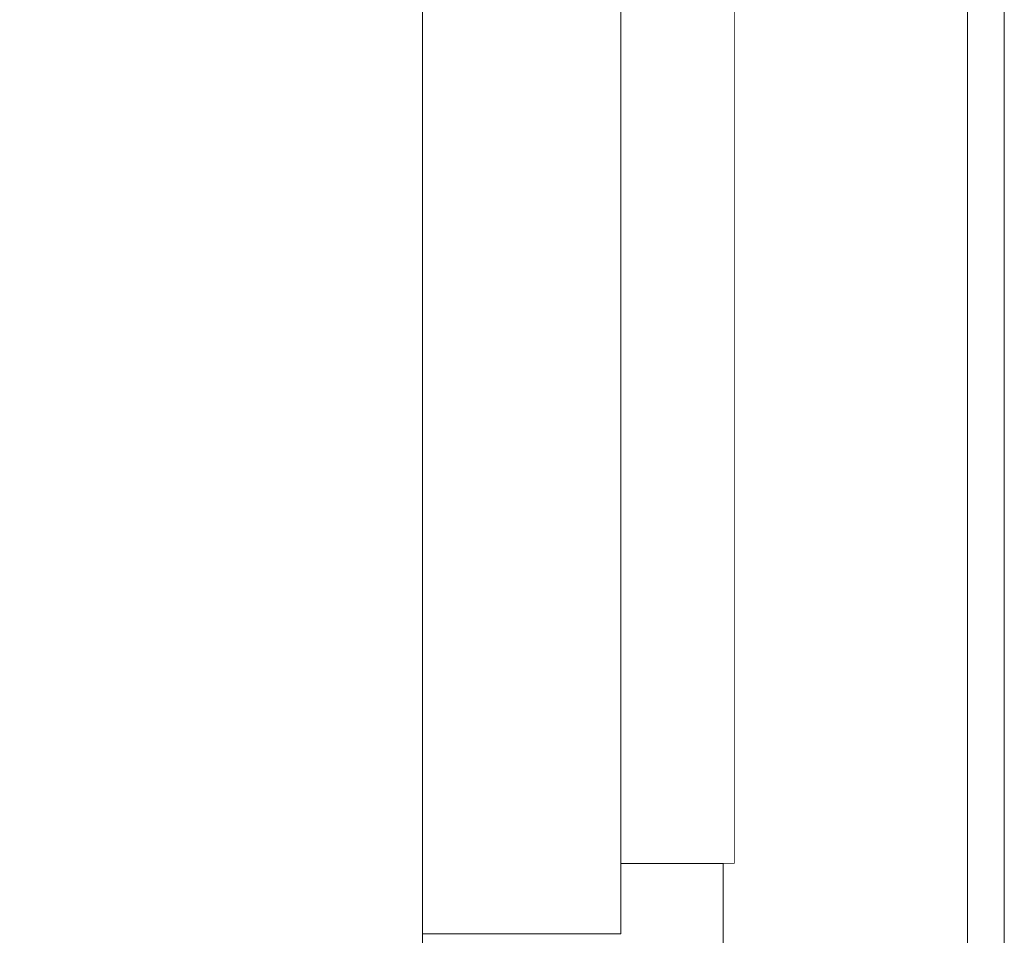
# Model space of a CAD drawing. Header units: millimetres. Extents: x 58537 to 97688, y -8921 to 14216.
# Tile 115 of 189: x 68963 to 69285, y 3095 to 3395. Entities that reach past the tile are written whole.
import ezdxf

# ---------------------------------------------------------------- set-up
doc = ezdxf.new("R2010")
doc.units = ezdxf.units.MM
doc.header["$MEASUREMENT"] = 0
doc.linetypes.add('Wipeout_Contour', pattern=[1000, 0, -1000])
for name, color, linetype in [('Nowe_A-Armatura', 7, 'Continuous'), ('Nowe_A-Wymiary-Zewnętrzne', 7, 'Continuous'), ('Nowe_A-Ściany-Działowe', 7, 'Continuous'), ('Nowe_Drzwi Archicad', 7, 'Continuous')]:
    doc.layers.add(name, color=color, linetype=linetype)
for name, color, linetype, lineweight in [('Nowe_A-Armatura_Nr_pióra__2', 8, 'Continuous', 13), ('Nowe_A-Wymiary-Zewnętrzne_Nr_pióra__46', 5, 'Continuous', 15), ('Nowe_Drzwi Archicad_Nr_pióra__3', 7, 'Continuous', 13)]:
    doc.layers.add(name, color=color, linetype=linetype, lineweight=lineweight)
doc.layers.add('Nowe_A-Wymiary-Zewnętrzne_Nr_pióra__45', color=7, linetype='Continuous', lineweight=15, true_color=0x40a5ff)
doc.layers.add('Nowe_A-Wymiary-Zewnętrzne_Nr_pióra__85', color=7, linetype='Continuous', lineweight=13, true_color=0x80c2ff)
doc.styles.add('STYL_AUTOMATYCZNY_2', font='arial.ttf')
doc.dimstyles.new('STYL_AUTOMATYCZNY__1', dxfattribs={"dimtxt": 125, "dimasz": 47.5, "dimexe": 0.18, "dimexo": 20, "dimgap": 0, "dimtad": 1, "dimdec": 1, "dimlfac": 0.1, "dimzin": 0, "dimdsep": 46, "dimtxsty": 'STYL_AUTOMATYCZNY_2', "dimblk": 'ARROWHEAD_11', "dimblk1": 'ARROWHEAD_11', "dimblk2": 'ARROWHEAD_11', "dimcen": 0.09, "dimclrd": 256, "dimclre": 256, "dimclrt": 5, "dimadec": 1, "dimazin": 0, "dimtfac": 1, "dimtdec": 4, "dimtmove": 0, "dimatfit": 3, "dimfxl": 0, "dimtolj": 1, "dimtzin": 0, "dimarcsym": 0})

# ---------------------------------------------------------------- blocks, each defined once
blk = doc.blocks.new('ElemPrzekroju_167')
at = {"color": 254, "linetype": 'Wipeout_Contour', "lineweight": 0, "ltscale": 830470.846538}
blk.add_wipeout([(69094.59, 2890), (69193.07, 2890), (69193.07, 3118.49), (69159.59, 3118.49), (69159.59, 3095.5), (69094.59, 3095.5), (69094.59, 3094.5), (69158.59, 3094.5), (69158.59, 2984.15), (69157.25, 2976.95), (69124.62, 2892.45), (69094.59, 2892.45)], dxfattribs=at).dxf.layer = 'Nowe_A-Ściany-Działowe'
blk = doc.blocks.new('ElemPrzekroju_168')
at = {"color": 254, "linetype": 'Wipeout_Contour', "lineweight": 0, "ltscale": 554068.715591}
blk.add_wipeout([(69159.59, 3394.83), (69196.77, 3394.83), (69184.14, 3409.71), (69179.63, 3405.08), (69171.72, 3407.78), (69171.84, 3420.68), (69171.9, 3424.14), (69159.59, 3438.64)], dxfattribs=at).dxf.layer = 'Nowe_A-Armatura'
at = {"color": 254, "linetype": 'Wipeout_Contour', "lineweight": 0, "ltscale": 1514354.084346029}
blk.add_wipeout([(68617.59, 3301.97), (68617.59, 2890), (69094.59, 2890), (68802.68, 3385.7), (68795.06, 3357.67), (68780.11, 3315.14), (68779.04, 3311.92), (68777.05, 3309.2), (68774.32, 3307.2), (68771.11, 3306.14), (68770.93, 3306.13), (68770.42, 3306.12), (68769.57, 3306.09), (68767.36, 3306.04), (68763.08, 3305.93), (68756.94, 3305.78), (68749.29, 3305.58), (68740.54, 3305.36), (68731.15, 3304.88), (68699.65, 3304.08), (68668.01, 3303.26), (68636.29, 3302.45)], dxfattribs=at).dxf.layer = 'Nowe_A-Armatura'
at = {"color": 254, "linetype": 'Wipeout_Contour', "lineweight": 0, "ltscale": 207793.891226}
blk.add_wipeout([(69159.59, 3350.5), (69196.77, 3308.82), (69196.77, 3350.5)], dxfattribs=at).dxf.layer = 'Nowe_A-Armatura'
at = {"color": 254, "linetype": 'Wipeout_Contour', "lineweight": 0, "ltscale": 207781.883342}
blk.add_wipeout([(69159.59, 3266.18), (69196.77, 3225.04), (69196.77, 3266.18)], dxfattribs=at).dxf.layer = 'Nowe_A-Armatura'
at = {"color": 254, "linetype": 'Wipeout_Contour', "lineweight": 0, "ltscale": 207771.520979}
blk.add_wipeout([(69159.59, 3188.16), (69196.77, 3157.96), (69196.77, 3188.16)], dxfattribs=at).dxf.layer = 'Nowe_A-Armatura'
at = {"color": 254, "linetype": 'Wipeout_Contour', "lineweight": 0, "ltscale": 207765.150958}
blk.add_wipeout([(69159.59, 3135.88), (69196.77, 3122.76), (69196.77, 3135.88)], dxfattribs=at).dxf.layer = 'Nowe_A-Armatura'
at = {"color": 254, "linetype": 'Wipeout_Contour', "lineweight": 0, "ltscale": 1449158.234473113}
blk.add_wipeout([(68694.25, 3580), (68700.17, 3579), (68842.29, 3579), (68834.76, 3534.38), (68827.39, 3489.67), (68818.01, 3445.32), (68806.93, 3401.37), (68802.68, 3385.7), (69094.59, 2890), (69094.59, 3700), (69007.54, 3700), (69007.33, 3699.27), (69001.28, 3681.63), (68994.49, 3664.25), (68987.27, 3647.06), (68979.72, 3630), (68954.72, 3630), (68952.32, 3617), (68948.76, 3604.26), (68944.09, 3591.9), (68938.32, 3580)], dxfattribs=at).dxf.layer = 'Nowe_A-Armatura'
at = {"color": 254, "linetype": 'Wipeout_Contour', "lineweight": 0, "ltscale": 207755.704367}
blk.add_wipeout([(69196.77, 3308.82), (69159.59, 3350.5), (69159.59, 3308.82)], dxfattribs=at).dxf.layer = 'Nowe_A-Armatura'
at = {"color": 254, "linetype": 'Wipeout_Contour', "lineweight": 0, "ltscale": 207743.77162}
blk.add_wipeout([(69196.77, 3225.04), (69159.59, 3266.18), (69159.59, 3225.04)], dxfattribs=at).dxf.layer = 'Nowe_A-Armatura'
at = {"color": 254, "linetype": 'Wipeout_Contour', "lineweight": 0, "ltscale": 207733.952354}
blk.add_wipeout([(69196.77, 3157.96), (69159.59, 3188.16), (69159.59, 3157.96)], dxfattribs=at).dxf.layer = 'Nowe_A-Armatura'
at = {"color": 254, "linetype": 'Wipeout_Contour', "lineweight": 0, "ltscale": 207728.37275}
blk.add_wipeout([(69196.77, 3122.76), (69159.59, 3135.88), (69159.59, 3122.76)], dxfattribs=at).dxf.layer = 'Nowe_A-Armatura'
at = {"color": 254, "linetype": 'Wipeout_Contour', "lineweight": 0, "ltscale": 207800.211568}
blk.add_wipeout([(69159.59, 3394.83), (69196.77, 3350.5), (69196.77, 3394.83)], dxfattribs=at).dxf.layer = 'Nowe_A-Armatura'
at = {"color": 254, "linetype": 'Wipeout_Contour', "lineweight": 0, "ltscale": 207787.859724}
blk.add_wipeout([(69159.59, 3308.82), (69196.77, 3266.18), (69196.77, 3308.82)], dxfattribs=at).dxf.layer = 'Nowe_A-Armatura'
at = {"color": 254, "linetype": 'Wipeout_Contour', "lineweight": 0, "ltscale": 207776.320415}
blk.add_wipeout([(69196.77, 3225.04), (69159.59, 3225.04), (69196.77, 3188.16)], dxfattribs=at).dxf.layer = 'Nowe_A-Armatura'
at = {"color": 254, "linetype": 'Wipeout_Contour', "lineweight": 0, "ltscale": 207767.750277}
blk.add_wipeout([(69159.59, 3157.96), (69196.77, 3135.88), (69196.77, 3157.96)], dxfattribs=at).dxf.layer = 'Nowe_A-Armatura'
at = {"color": 254, "linetype": 'Wipeout_Contour', "lineweight": 0, "ltscale": 207763.772422}
blk.add_wipeout([(69159.59, 3122.76), (69196.77, 3118.49), (69196.77, 3122.76)], dxfattribs=at).dxf.layer = 'Nowe_A-Armatura'
at = {"color": 254, "linetype": 'Wipeout_Contour', "lineweight": 0, "ltscale": 207761.870318}
blk.add_wipeout([(69196.77, 3350.5), (69159.59, 3394.83), (69159.59, 3350.5)], dxfattribs=at).dxf.layer = 'Nowe_A-Armatura'
at = {"color": 254, "linetype": 'Wipeout_Contour', "lineweight": 0, "ltscale": 207749.651549}
blk.add_wipeout([(69196.77, 3266.18), (69159.59, 3308.82), (69159.59, 3266.18)], dxfattribs=at).dxf.layer = 'Nowe_A-Armatura'
at = {"color": 254, "linetype": 'Wipeout_Contour', "lineweight": 0, "ltscale": 207738.428027}
blk.add_wipeout([(69159.59, 3225.04), (69159.59, 3188.16), (69196.77, 3188.16)], dxfattribs=at).dxf.layer = 'Nowe_A-Armatura'
at = {"color": 254, "linetype": 'Wipeout_Contour', "lineweight": 0, "ltscale": 207730.562006}
blk.add_wipeout([(69196.77, 3135.88), (69159.59, 3157.96), (69159.59, 3135.88)], dxfattribs=at).dxf.layer = 'Nowe_A-Armatura'
at = {"color": 254, "linetype": 'Wipeout_Contour', "lineweight": 0, "ltscale": 207727.394506}
blk.add_wipeout([(69196.77, 3118.49), (69159.59, 3122.76), (69159.59, 3118.49)], dxfattribs=at).dxf.layer = 'Nowe_A-Armatura'
at = {"layer": 'Nowe_A-Armatura_Nr_pióra__2', "color": 8, "linetype": 'Continuous', "lineweight": 13}
for p, q in [((69196.77, 3350.5), (69196.77, 3308.82)), ((69196.77, 3308.82), (69196.77, 3266.18)), ((69196.77, 3266.18), (69196.77, 3225.04)), ((69196.77, 3225.04), (69196.77, 3188.16)), ((69196.77, 3188.16), (69196.77, 3157.96))]:
    blk.add_line(p, q, dxfattribs=at)
at = {"color": 254, "linetype": 'Wipeout_Contour', "lineweight": 0, "ltscale": 276810.220737}
blk.add_wipeout([(69094.59, 3095.5), (69159.59, 3095.5), (69159.59, 3607), (69094.59, 3096.87)], dxfattribs=at).dxf.layer = 'Nowe_A-Armatura'
at = {"color": 254, "linetype": 'Wipeout_Contour', "lineweight": 0, "ltscale": 207839.656514}
blk.add_wipeout([(69196.79, 3404.77), (69196.77, 3394.83), (69196.77, 3367.41)], dxfattribs=at).dxf.layer = 'Nowe_A-Armatura'
at = {"color": 254, "linetype": 'Wipeout_Contour', "lineweight": 0, "ltscale": 207805.054803}
blk.add_wipeout([(69196.77, 3135.88), (69196.79, 3147.12), (69196.77, 3150.3)], dxfattribs=at).dxf.layer = 'Nowe_A-Armatura'
at = {"layer": 'Nowe_A-Armatura_Nr_pióra__2', "color": 8, "linetype": 'Continuous', "lineweight": 13}
blk.add_line((69196.77, 3367.41), (69196.77, 3350.5), dxfattribs=at)
at = {"color": 254, "linetype": 'Wipeout_Contour', "lineweight": 0, "ltscale": 207606.740113}
blk.add_wipeout([(69094.59, 3607), (69094.59, 3096.87), (69159.59, 3607)], dxfattribs=at).dxf.layer = 'Nowe_A-Armatura'
at = {"color": 254, "linetype": 'Wipeout_Contour', "lineweight": 0, "ltscale": 207843.130662}
blk.add_wipeout([(69196.79, 3404.77), (69196.77, 3438.64), (69196.77, 3394.83)], dxfattribs=at).dxf.layer = 'Nowe_A-Armatura'
at = {"color": 254, "linetype": 'Wipeout_Contour', "lineweight": 0, "ltscale": 207803.796711}
blk.add_wipeout([(69196.77, 3135.88), (69196.77, 3122.76), (69196.79, 3147.12)], dxfattribs=at).dxf.layer = 'Nowe_A-Armatura'
at = {"layer": 'Nowe_A-Armatura_Nr_pióra__2', "color": 8, "linetype": 'Continuous', "lineweight": 13}
for p, q in [((69094.59, 2890), (69094.59, 3700)), ((69159.59, 3095.5), (69159.59, 3607)), ((69196.77, 3438.64), (69196.77, 3394.83)), ((69196.79, 3404.77), (69196.77, 3367.41)), ((69196.77, 3394.83), (69196.77, 3367.41)), ((69196.77, 3157.96), (69196.77, 3135.88)), ((69196.77, 3150.3), (69196.79, 3147.12)), ((69196.77, 3122.76), (69196.79, 3147.12)), ((69196.77, 3135.88), (69196.77, 3122.76)), ((69196.77, 3122.76), (69196.77, 3118.49)), ((69159.59, 3118.49), (69196.77, 3118.49)), ((69159.59, 3095.5), (69094.59, 3095.5))]:
    blk.add_line(p, q, dxfattribs=at)
blk = doc.blocks.new('ElemPrzekroju_172')
at = {"color": 254, "linetype": 'Wipeout_Contour', "lineweight": 0, "ltscale": 277585.898593}
blk.add_wipeout([(69273.07, 4927), (69273.07, 2890), (69285.07, 2890), (69285.07, 4915)], dxfattribs=at).dxf.layer = 'Nowe_Drzwi Archicad'
at = {"layer": 'Nowe_Drzwi Archicad_Nr_pióra__3', "color": 7, "linetype": 'Continuous', "lineweight": 13}
blk.add_line((69285.07, 2890), (69285.07, 4915), dxfattribs=at)
at = {"color": 254, "linetype": 'Wipeout_Contour', "lineweight": 0, "ltscale": 1732337.484736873}
blk.add_wipeout([(69193.07, 5007), (69193.07, 3582.51), (69196.77, 3582.51), (69196.77, 3577.26), (69196.81, 3566.73), (69201.22, 3565.53), (69200.95, 3556.91), (69200.15, 3541.5), (69199.41, 3525.36), (69198.74, 3511.57), (69198.1, 3495.28), (69197.53, 3480.35), (69196.97, 3463.91), (69196.77, 3456.63), (69196.77, 3438.64), (69196.79, 3404.77), (69196.77, 3367.41), (69196.77, 3150.3), (69196.79, 3147.12), (69196.77, 3122.76), (69196.77, 3118.49), (69193.07, 3118.49), (69193.07, 2890), (69273.07, 2890), (69273.07, 4927)], dxfattribs=at).dxf.layer = 'Nowe_Drzwi Archicad'
at = {"layer": 'Nowe_Drzwi Archicad_Nr_pióra__3', "color": 7, "linetype": 'Continuous', "lineweight": 13}
for p, q in [((69273.07, 2890), (69273.07, 4927)), ((69193.07, 3118.49), (69193.07, 2890))]:
    blk.add_line(p, q, dxfattribs=at)
blk = doc.blocks.new('*D977')
at = {"layer": 'Nowe_A-Wymiary-Zewnętrzne_Nr_pióra__45', "linetype": 'Continuous', "lineweight": 15, "true_color": 0x40a5ff}
for points in [[(66434, 5430), (66434.95, 5425.22), (66437.66, 5421.16), (66441.72, 5418.45), (66446.5, 5417.5), (66451.28, 5418.45), (66455.34, 5421.16), (66458.05, 5425.22), (66459, 5430), (66458.05, 5434.78), (66455.34, 5438.84), (66451.28, 5441.55), (66446.5, 5442.5), (66441.72, 5441.55), (66437.66, 5438.84), (66434.95, 5434.78)], [(66434, 2890), (66434.95, 2885.22), (66437.66, 2881.16), (66441.72, 2878.45), (66446.5, 2877.5), (66451.28, 2878.45), (66455.34, 2881.16), (66458.05, 2885.22), (66459, 2890), (66458.05, 2894.78), (66455.34, 2898.84), (66451.28, 2901.55), (66446.5, 2902.5), (66441.72, 2901.55), (66437.66, 2898.84), (66434.95, 2894.78)]]:
    blk.add_hatch(color=161, dxfattribs=at).paths.add_polyline_path(points)
at = {"layer": 'Nowe_A-Wymiary-Zewnętrzne_Nr_pióra__45', "color": 161, "linetype": 'Continuous', "lineweight": 15, "true_color": 0x40a5ff}
for centre in [(66446.5, 5430), (66446.5, 2890)]:
    blk.add_circle(centre, 12.5, dxfattribs=at)
at = {"layer": 'Nowe_A-Wymiary-Zewnętrzne_Nr_pióra__85', "color": 151, "linetype": 'Continuous', "lineweight": 13, "true_color": 0x80c2ff}
for p, q in [((66446.5, 2902.5), (66446.5, 5417.5)), ((66434, 2890), (66399.62, 2890)), ((66493.37, 2890), (66459, 2890))]:
    blk.add_line(p, q, dxfattribs=at)
at = {"layer": 'Nowe_A-Wymiary-Zewnętrzne_Nr_pióra__46', "color": 5, "lineweight": 15, "char_height": 125, "attachment_point": 7, "rotation": 90, "style": 'STYL_AUTOMATYCZNY_2'}
for s, insert in [('\\A1;{\\pql;\\fArial|b0|i0|c238|p0;\\W1.000000;21,0}', (66421.5, 5083.85)), ('\\A1;{\\pql;\\fArial|b0|i0|c238|p0;\\W1.000000;254,0}', (66421.5, 3945.5)), ('\\A1;{\\pql;\\fArial|b0|i0|c238|p0;\\W1.000000;14,0}', (66421.5, 2902.5))]:
    blk.add_mtext(s, dxfattribs=dict(at, insert=insert))
blk = doc.blocks.new('ARROWHEAD_11')
at = {"color": 0, "linetype": 'Continuous', "lineweight": 0}
blk.add_line((0, 0), (-1, 0), dxfattribs=at)
at = {"color": 0, "linetype": 'Continuous', "lineweight": 0, "const_width": 0.25, "flags": 128}
blk.add_lwpolyline([(-0.125, 0, 1), (0.125, 0, 1)], format="xyb", close=True, dxfattribs=at)
blk = doc.blocks.new('*D1017')
at = {"layer": 'Nowe_A-Wymiary-Zewnętrzne_Nr_pióra__45', "linetype": 'Continuous', "lineweight": 15, "true_color": 0x40a5ff}
for points in [[(93173.54, 5090), (93174.49, 5085.22), (93177.2, 5081.16), (93181.25, 5078.45), (93186.04, 5077.5), (93190.82, 5078.45), (93194.88, 5081.16), (93197.59, 5085.22), (93198.54, 5090), (93197.59, 5094.78), (93194.88, 5098.84), (93190.82, 5101.55), (93186.04, 5102.5), (93181.25, 5101.55), (93177.2, 5098.84), (93174.49, 5094.78)], [(93173.54, 2890), (93174.49, 2885.22), (93177.2, 2881.16), (93181.25, 2878.45), (93186.04, 2877.5), (93190.82, 2878.45), (93194.88, 2881.16), (93197.59, 2885.22), (93198.54, 2890), (93197.59, 2894.78), (93194.88, 2898.84), (93190.82, 2901.55), (93186.04, 2902.5), (93181.25, 2901.55), (93177.2, 2898.84), (93174.49, 2894.78)]]:
    blk.add_hatch(color=161, dxfattribs=at).paths.add_polyline_path(points)
at = {"layer": 'Nowe_A-Wymiary-Zewnętrzne_Nr_pióra__45', "color": 161, "linetype": 'Continuous', "lineweight": 15, "true_color": 0x40a5ff}
for centre in [(93186.04, 5090), (93186.04, 2890)]:
    blk.add_circle(centre, 12.5, dxfattribs=at)
at = {"layer": 'Nowe_A-Wymiary-Zewnętrzne_Nr_pióra__85', "color": 151, "linetype": 'Continuous', "lineweight": 13, "true_color": 0x80c2ff}
for p, q in [((93173.54, 5090), (93139.16, 5090)), ((93232.91, 5090), (93198.54, 5090)), ((93186.04, 2902.5), (93186.04, 5077.5)), ((93173.54, 2890), (93139.16, 2890)), ((93232.91, 2890), (93198.54, 2890))]:
    blk.add_line(p, q, dxfattribs=at)
at = {"layer": 'Nowe_A-Wymiary-Zewnętrzne_Nr_pióra__46', "color": 5, "lineweight": 15, "char_height": 125, "attachment_point": 7, "rotation": 90, "style": 'STYL_AUTOMATYCZNY_2'}
for s, insert in [('\\A1;{\\pql;\\fArial|b0|i0|c238|p0;\\W1.000000;220,0}', (93161.04, 3942.33)), ('\\A1;{\\pql;\\fArial|b0|i0|c238|p0;\\W1.000000;14,0}', (93161.04, 2902.5))]:
    blk.add_mtext(s, dxfattribs=dict(at, insert=insert))
blk = doc.blocks.new('*D1027')
at = {"layer": 'Nowe_A-Wymiary-Zewnętrzne_Nr_pióra__45', "linetype": 'Continuous', "lineweight": 15, "true_color": 0x40a5ff}
for points in [[(93506.73, 12845.37), (93507.68, 12840.59), (93510.39, 12836.54), (93514.45, 12833.83), (93519.23, 12832.87), (93524.01, 12833.83), (93528.07, 12836.54), (93530.78, 12840.59), (93531.73, 12845.37), (93530.78, 12850.16), (93528.07, 12854.21), (93524.01, 12856.92), (93519.23, 12857.87), (93514.45, 12856.92), (93510.39, 12854.21), (93507.68, 12850.16)], [(93506.73, -450), (93507.68, -454.78), (93510.39, -458.84), (93514.45, -461.55), (93519.23, -462.5), (93524.01, -461.55), (93528.07, -458.84), (93530.78, -454.78), (93531.73, -450), (93530.78, -445.22), (93528.07, -441.16), (93524.01, -438.45), (93519.23, -437.5), (93514.45, -438.45), (93510.39, -441.16), (93507.68, -445.22)]]:
    blk.add_hatch(color=161, dxfattribs=at).paths.add_polyline_path(points)
at = {"layer": 'Nowe_A-Wymiary-Zewnętrzne_Nr_pióra__45', "color": 161, "linetype": 'Continuous', "lineweight": 15, "true_color": 0x40a5ff}
for centre in [(93519.23, 12845.37), (93519.23, -450)]:
    blk.add_circle(centre, 12.5, dxfattribs=at)
at = {"layer": 'Nowe_A-Wymiary-Zewnętrzne_Nr_pióra__85', "color": 151, "linetype": 'Continuous', "lineweight": 13, "true_color": 0x80c2ff}
for p, q in [((93519.23, 12857.87), (93519.23, 12870.37)), ((93506.73, 12845.37), (93472.36, 12845.37)), ((93566.11, 12845.37), (93531.73, 12845.37)), ((93519.23, -437.5), (93519.23, 12832.87)), ((93506.73, -450), (93472.36, -450)), ((93566.11, -450), (93531.73, -450)), ((93519.23, -475), (93519.23, -462.5))]:
    blk.add_line(p, q, dxfattribs=at)
at = {"layer": 'Nowe_A-Wymiary-Zewnętrzne_Nr_pióra__46', "color": 5, "lineweight": 15, "insert": (93494.23, 5911.71), "char_height": 125, "attachment_point": 7, "rotation": 90, "style": 'STYL_AUTOMATYCZNY_2'}
blk.add_mtext('\\A1;{\\pql;\\fArial|b0|i0|c238|p0;\\W1.000000;1\xa0329,5}', dxfattribs=at)
blk = doc.blocks.new('*D1036')
at = {"layer": 'Nowe_A-Wymiary-Zewnętrzne_Nr_pióra__45', "linetype": 'Continuous', "lineweight": 15, "true_color": 0x40a5ff}
for points in [[(90228.51, 5430), (90229.46, 5425.22), (90232.17, 5421.16), (90236.23, 5418.45), (90241.01, 5417.5), (90245.79, 5418.45), (90249.85, 5421.16), (90252.56, 5425.22), (90253.51, 5430), (90252.56, 5434.78), (90249.85, 5438.84), (90245.79, 5441.55), (90241.01, 5442.5), (90236.23, 5441.55), (90232.17, 5438.84), (90229.46, 5434.78)], [(90228.51, 2890), (90229.46, 2885.22), (90232.17, 2881.16), (90236.23, 2878.45), (90241.01, 2877.5), (90245.79, 2878.45), (90249.85, 2881.16), (90252.56, 2885.22), (90253.51, 2890), (90252.56, 2894.78), (90249.85, 2898.84), (90245.79, 2901.55), (90241.01, 2902.5), (90236.23, 2901.55), (90232.17, 2898.84), (90229.46, 2894.78)]]:
    blk.add_hatch(color=161, dxfattribs=at).paths.add_polyline_path(points)
at = {"layer": 'Nowe_A-Wymiary-Zewnętrzne_Nr_pióra__45', "color": 161, "linetype": 'Continuous', "lineweight": 15, "true_color": 0x40a5ff}
for centre in [(90241.01, 5430), (90241.01, 2890)]:
    blk.add_circle(centre, 12.5, dxfattribs=at)
at = {"layer": 'Nowe_A-Wymiary-Zewnętrzne_Nr_pióra__85', "color": 151, "linetype": 'Continuous', "lineweight": 13, "true_color": 0x80c2ff}
for p, q in [((90241.01, 2902.5), (90241.01, 5417.5)), ((90228.51, 2890), (90194.13, 2890)), ((90287.88, 2890), (90253.51, 2890))]:
    blk.add_line(p, q, dxfattribs=at)
at = {"layer": 'Nowe_A-Wymiary-Zewnętrzne_Nr_pióra__46', "color": 5, "lineweight": 15, "char_height": 125, "attachment_point": 7, "rotation": 90, "style": 'STYL_AUTOMATYCZNY_2'}
for s, insert in [('\\A1;{\\pql;\\fArial|b0|i0|c238|p0;\\W1.000000;21,0}', (90216.01, 5083.85)), ('\\A1;{\\pql;\\fArial|b0|i0|c238|p0;\\W1.000000;254,0}', (90216.01, 3945.5)), ('\\A1;{\\pql;\\fArial|b0|i0|c238|p0;\\W1.000000;14,0}', (90216.01, 2902.5))]:
    blk.add_mtext(s, dxfattribs=dict(at, insert=insert))

msp = doc.modelspace()

# ---------------------------------------------------------------- block references
at = {"layer": 'Nowe_A-Ściany-Działowe', "lineweight": 0}
msp.add_blockref('ElemPrzekroju_167', (0, 0), dxfattribs=at)

# ---------------------------------------------------------------- next in the draw order: block references
at = {"layer": 'Nowe_A-Armatura', "lineweight": 0}
msp.add_blockref('ElemPrzekroju_168', (0, 0), dxfattribs=at)

# ---------------------------------------------------------------- next in the draw order: block references
at = {"layer": 'Nowe_Drzwi Archicad', "lineweight": 0}
msp.add_blockref('ElemPrzekroju_172', (0, 0), dxfattribs=at)

# ---------------------------------------------------------------- next in the draw order: dimensions: what is measured, and where the dimension line sits
at = {"layer": 'Nowe_A-Wymiary-Zewnętrzne', "color": 151, "linetype": 'Continuous', "lineweight": 13, "true_color": 0x80c2ff}
for base, p1, p2, picture, middle in [((93519.23, 12845.37), (63041.84, -450), (64717.21, 12845.37), '*D1027', (93431.73, 6192.83)), ((66446.5, 5430), (58537.27, 2890), (78005.07, 5430), '*D977', (66359, 4154.89)), ((90241.01, 5430), (58537.27, 2890), (78005.07, 5430), '*D1036', (90153.51, 4154.89)), ((93186.04, 5090), (58537.27, 2890), (64770.07, 5090), '*D1017', (93098.54, 4151.72))]:
    dim = msp.add_linear_dim(base=base, p1=p1, p2=p2, angle=90, dimstyle='STYL_AUTOMATYCZNY__1', dxfattribs=at)
    dim.commit()
    dim.dimension.update_dxf_attribs({"geometry": picture, "text_midpoint": middle, "dimtype": 160, "text_rotation": 90})

doc.saveas('drawing.dxf')
